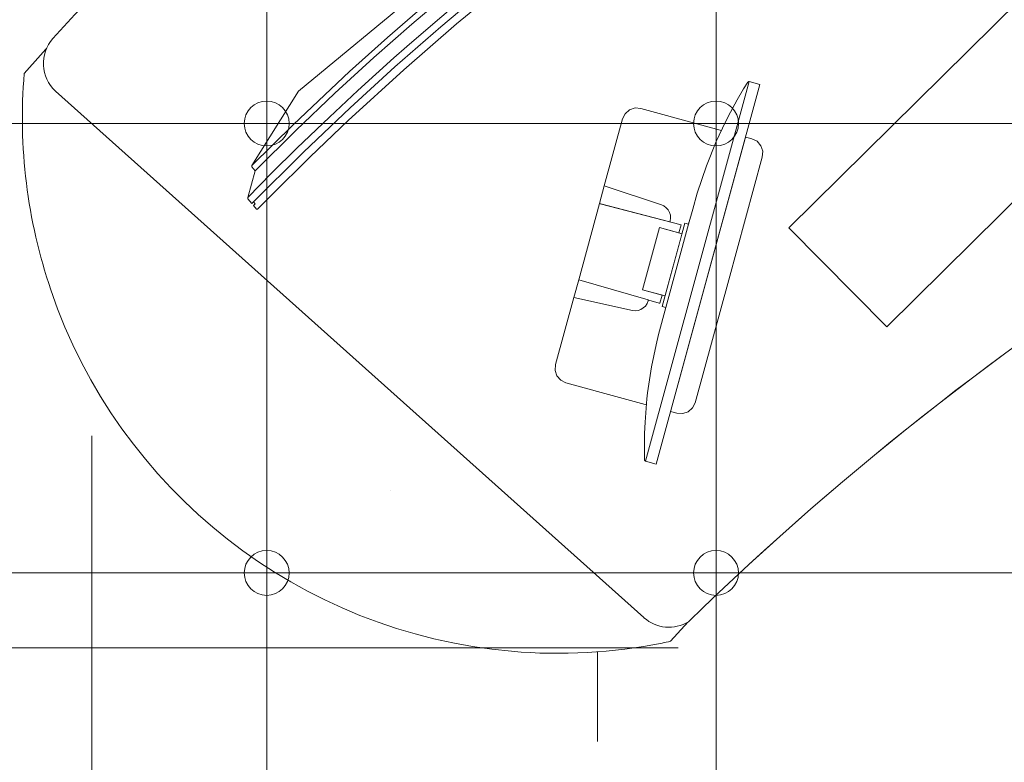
# Model space of a CAD drawing. Header units: metres. Extents: x -45 to 152, y -127 to 99.
# Tile 156 of 256: x -30.471 to -29.157, y -12.978 to -11.986. Entities that reach past the tile are written whole.
import ezdxf

# ---------------------------------------------------------------- set-up
doc = ezdxf.new("R2010")
doc.units = ezdxf.units.M
for name, pattern in [('Achsen 01', [5.291531, 3.175, -1.058062, 0.352704, -0.705764]), ('gestrichelt - 01', [2, 1, -1]), ('Raster 01', [2, 1, -1])]:
    doc.linetypes.add(name, pattern=pattern)
for name, color, linetype, lineweight in [('036_Bodenbelagarbeiten-350 Doppelbodenelement', 7, 'Continuous', 9), ('_1.35m (3D)', 7, 'Continuous', 9), ('_GRU (2D)', 7, 'Continuous', 9), ('_OG 2 (2D)', 7, 'Continuous', 9), ('AV1-Schnitt Achsen', 7, 'Achsen 01', 18)]:
    doc.layers.add(name, color=color, linetype=linetype, lineweight=lineweight)
for name, color, linetype, lineweight, true_color in [('ACTES-Einrichtung Aufsicht.', 7, 'Continuous', 9, 0xa6a6a6), ('AV1-Bewegungsfläche', 7, 'gestrichelt - 01', 9, 0xd9d9d9), ('AV1-Raster', 7, 'Raster 01', 9, 0xa6a6a6)]:
    doc.layers.add(name, color=color, linetype=linetype, lineweight=lineweight, true_color=true_color)

# ---------------------------------------------------------------- blocks, each defined once
blk = doc.blocks.new('Group-2')
at = {"layer": 'AV1-Raster'}
for p, q in [((-29.7, -22.95), (-29.7, 1.35)), ((1.35, -12.15), (-40.5, -12.15))]:
    blk.add_line(p, q, dxfattribs=at)
blk = doc.blocks.new('1.35m (3D)')
at = {"layer": 'AV1-Raster', "color": 7}
blk.add_blockref('Group-2', (0, 0), dxfattribs=at)
blk = doc.blocks.new('Group-98')
at = {"color": 255, "transparency": 33554559}
blk.add_wipeout([(-30.0307, -12.4332), (-29.6394, -12.7834), (-29.6316, -12.7891), (-29.6228, -12.7932), (-29.6135, -12.7955), (-29.6038, -12.796), (-29.5942, -12.7947), (-29.5851, -12.7915), (-29.5768, -12.7866), (-29.5695, -12.7802), (-29.6025, -12.8163), (-29.6039, -12.8166), (-29.6053, -12.8169), (-29.6066, -12.8172), (-29.608, -12.8175), (-29.6094, -12.8178), (-29.6108, -12.8181), (-29.6121, -12.8183), (-29.6135, -12.8186), (-29.6384, -12.8231), (-29.6633, -12.8267), (-29.6884, -12.8294), (-29.7136, -12.8312), (-29.7388, -12.8322), (-29.7641, -12.8322), (-29.7893, -12.8314), (-29.8145, -12.8297), (-29.9165, -12.8133), (-30.0151, -12.7825), (-30.1082, -12.7377), (-30.1939, -12.68), (-30.2704, -12.6106), (-30.3361, -12.5308), (-30.3896, -12.4425), (-30.4298, -12.3473), (-30.4407, -12.3123), (-30.4498, -12.2768), (-30.4571, -12.2408), (-30.4625, -12.2045), (-30.466, -12.168), (-30.4677, -12.1314), (-30.4675, -12.0947), (-30.4654, -12.0581), (-30.4252, -12.0132), (-30.431, -12.0211), (-30.4351, -12.03), (-30.4374, -12.0395), (-30.4378, -12.0493), (-30.4363, -12.059), (-30.433, -12.0682), (-30.4279, -12.0766), (-30.4213, -12.0838)], dxfattribs=at).dxf.layer = 'ACTES-Einrichtung Aufsicht.'
at = {"layer": 'ACTES-Einrichtung Aufsicht.', "flags": 128}
blk.add_lwpolyline([(-29.6394, -12.7834, 0.407966), (-29.5695, -12.7802), (-29.6025, -12.8163, -0.003923), (-29.6135, -12.8186, -0.070731), (-29.8145, -12.8297, -0.297593), (-30.4298, -12.3473, -0.102954), (-30.4654, -12.0581), (-30.4252, -12.0132, 0.414214), (-30.4213, -12.0838)], format="xyb", close=True, dxfattribs=at)
at = {"layer": 'AV1-Bewegungsfläche', "color": 9, "flags": 128}
blk.add_lwpolyline([(-27.3273, -12.6592), (-27.8229, -11.7906, 0.063875), (-28.7673, -12.1798, 0.008083), (-28.8778, -12.2451, 0.055453), (-29.5784, -12.7902), (-29.1925, -13.4799), (-29.0877, -13.6636)], format="xyb", close=True, dxfattribs=at)
at = {"color": 255, "transparency": 33554687}
blk.add_wipeout([(-28.7673, -12.1798), (-28.7812, -12.1877), (-28.7951, -12.1958), (-28.809, -12.2039), (-28.8228, -12.212), (-28.8366, -12.2202), (-28.8504, -12.2285), (-28.8641, -12.2368), (-28.8778, -12.2451), (-28.9717, -12.3046), (-29.064, -12.3666), (-29.1545, -12.4312), (-29.2432, -12.4982), (-29.33, -12.5677), (-29.4148, -12.6396), (-29.4976, -12.7138), (-29.5784, -12.7902), (-29.5855, -12.7938), (-29.5931, -12.7962), (-29.601, -12.7974), (-29.609, -12.7973), (-29.6168, -12.796), (-29.6244, -12.7934), (-29.6314, -12.7896), (-29.6378, -12.7848), (-29.6378, -12.7847), (-29.6379, -12.7847), (-29.6379, -12.7847), (-29.638, -12.7846), (-29.638, -12.7846), (-29.6381, -12.7845), (-29.6381, -12.7845), (-29.6382, -12.7844), (-30.4235, -12.0818), (-30.43, -12.0746), (-30.435, -12.0662), (-30.4382, -12.0571), (-30.4397, -12.0474), (-30.4392, -12.0377), (-30.4369, -12.0283), (-30.4328, -12.0194), (-30.427, -12.0116), (-30.1863, -11.7651), (-29.9267, -11.5385), (-29.65, -11.3333), (-29.3579, -11.1506), (-29.0521, -10.9917), (-28.7348, -10.8575), (-28.4078, -10.749), (-28.0732, -10.6667), (-28.0731, -10.6667), (-28.0731, -10.6667), (-28.073, -10.6667), (-28.0729, -10.6667), (-28.0728, -10.6666), (-28.0728, -10.6666), (-28.0727, -10.6666), (-28.0726, -10.6666), (-28.0732, -10.6667), (-28.0635, -10.6658), (-28.0538, -10.6667), (-28.0445, -10.6695), (-28.0359, -10.6741), (-28.0284, -10.6802), (-28.0221, -10.6877), (-28.0175, -10.6962), (-28.0146, -10.7055), (-27.7987, -11.737), (-27.7977, -11.7447), (-27.7979, -11.7526), (-27.7994, -11.7603), (-27.8021, -11.7677), (-27.8058, -11.7746), (-27.8106, -11.7808), (-27.8164, -11.7862), (-27.8229, -11.7906), (-27.9459, -11.8259), (-28.0678, -11.8651), (-28.1884, -11.9081), (-28.3075, -11.955), (-28.4251, -12.0057), (-28.541, -12.0601), (-28.6551, -12.1181)], dxfattribs=at).dxf.layer = 'ACTES-Einrichtung Aufsicht.'
at = {"layer": 'ACTES-Einrichtung Aufsicht.'}
blk.add_line((-29.9757, -12.6146), (-29.9758, -12.6145), dxfattribs=at)
at = {"layer": 'ACTES-Einrichtung Aufsicht.', "transparency": 33554534, "flags": 128}
blk.add_lwpolyline([(-28.7673, -12.1798, 0.008083), (-28.8778, -12.2451, 0.055453), (-29.5784, -12.7902, -0.330906), (-29.6378, -12.7848, 0.002569), (-29.6382, -12.7844), (-30.4235, -12.0818, -0.41107), (-30.427, -12.0116, -0.160224), (-28.0732, -10.6667, -0.00305), (-28.0726, -10.6666), (-28.0732, -10.6667, -0.411112), (-28.0146, -10.7055), (-27.7987, -11.737, -0.325472), (-27.8229, -11.7906, 0.063875)], format="xyb", close=True, dxfattribs=at)
at = {"color": 255, "transparency": 33554559}
for points in [[(-29.4443, -12.2644), (-29.1022, -11.9259), (-28.9713, -12.0581), (-29.3134, -12.3966)], [(-29.7316, -12.3574), (-29.7559, -12.4469), (-29.7565, -12.4546), (-29.7541, -12.462), (-29.749, -12.4679), (-29.742, -12.4714), (-29.5939, -12.5119), (-29.5861, -12.5124), (-29.5788, -12.51), (-29.5729, -12.5048), (-29.5695, -12.4978), (-29.5247, -12.3339), (-29.4798, -12.1699), (-29.4793, -12.1621), (-29.4817, -12.1547), (-29.4868, -12.1488), (-29.4938, -12.1453), (-29.6418, -12.1048), (-29.6496, -12.1043), (-29.657, -12.1068), (-29.6629, -12.1119), (-29.6664, -12.1189), (-29.6908, -12.2083), (-29.697, -12.232), (-29.7248, -12.3338)]]:
    blk.add_wipeout(points, dxfattribs=at).dxf.layer = 'ACTES-Einrichtung Aufsicht.'
at = {"layer": 'ACTES-Einrichtung Aufsicht.', "flags": 128}
blk.add_lwpolyline([(-29.4443, -12.2644), (-29.1022, -11.9259), (-28.9713, -12.0581), (-29.3134, -12.3966)], close=True, dxfattribs=at)
blk.add_lwpolyline([(-29.7316, -12.3574), (-29.7559, -12.4469), (-29.7565, -12.4546), (-29.7541, -12.462), (-29.749, -12.4679), (-29.742, -12.4714), (-29.5939, -12.5119), (-29.5861, -12.5124), (-29.5788, -12.51), (-29.5729, -12.5048), (-29.5695, -12.4978), (-29.5247, -12.3339), (-29.4798, -12.1699), (-29.4793, -12.1621), (-29.4817, -12.1547), (-29.4868, -12.1488), (-29.4938, -12.1453), (-29.6418, -12.1048), (-29.6496, -12.1043), (-29.657, -12.1068), (-29.6629, -12.1119), (-29.6664, -12.1189), (-29.6908, -12.2083), (-29.697, -12.232), (-29.7248, -12.3338), (-29.7316, -12.3574)], dxfattribs=at)
at = {"color": 255, "transparency": 33554559}
blk.add_wipeout([(-29.6034, -12.2564), (-29.603, -12.2551), (-29.6024, -12.2513), (-29.6026, -12.2474), (-29.6037, -12.2437), (-29.6055, -12.2404), (-29.608, -12.2374), (-29.6111, -12.2351), (-29.6146, -12.2335), (-29.6908, -12.2083), (-29.697, -12.232)], dxfattribs=at).dxf.layer = 'ACTES-Einrichtung Aufsicht.'
at = {"layer": 'ACTES-Einrichtung Aufsicht.', "flags": 128}
blk.add_lwpolyline([(-29.6034, -12.2564), (-29.603, -12.2551), (-29.6024, -12.2513), (-29.6026, -12.2474), (-29.6037, -12.2437), (-29.6055, -12.2404), (-29.608, -12.2374), (-29.6111, -12.2351), (-29.6146, -12.2335), (-29.6908, -12.2083), (-29.697, -12.232)], close=True, dxfattribs=at)
at = {"color": 255, "transparency": 33554559}
blk.add_wipeout([(-29.6136, -12.3541), (-29.6165, -12.3649), (-29.6174, -12.3648), (-29.7248, -12.3338), (-29.697, -12.232), (-29.6962, -12.2322), (-29.5883, -12.2602), (-29.5912, -12.2711), (-29.6169, -12.264), (-29.6396, -12.347)], dxfattribs=at).dxf.layer = 'ACTES-Einrichtung Aufsicht.'
at = {"layer": 'ACTES-Einrichtung Aufsicht.', "flags": 128}
blk.add_lwpolyline([(-29.6136, -12.3541), (-29.6165, -12.3649), (-29.6174, -12.3648), (-29.7248, -12.3338), (-29.697, -12.232), (-29.6962, -12.2322), (-29.5883, -12.2602), (-29.5912, -12.2711), (-29.6169, -12.264), (-29.6396, -12.347)], close=True, dxfattribs=at)
at = {"color": 255, "transparency": 33554559}
blk.add_wipeout([(-29.632, -12.3606), (-29.6323, -12.3619), (-29.6337, -12.3655), (-29.6359, -12.3687), (-29.6387, -12.3713), (-29.6419, -12.3733), (-29.6456, -12.3745), (-29.6494, -12.375), (-29.6532, -12.3746), (-29.7316, -12.3574), (-29.7248, -12.3338)], dxfattribs=at).dxf.layer = 'ACTES-Einrichtung Aufsicht.'
at = {"layer": 'ACTES-Einrichtung Aufsicht.', "flags": 128}
blk.add_lwpolyline([(-29.632, -12.3606), (-29.6323, -12.3619), (-29.6337, -12.3655), (-29.6359, -12.3687), (-29.6387, -12.3713), (-29.6419, -12.3733), (-29.6456, -12.3745), (-29.6494, -12.375), (-29.6532, -12.3746), (-29.7316, -12.3574), (-29.7248, -12.3338)], close=True, dxfattribs=at)
at = {"color": 255, "transparency": 33554559}
blk.add_wipeout([(-29.6396, -12.347), (-29.6169, -12.264), (-29.587, -12.2722), (-29.6097, -12.3552)], dxfattribs=at).dxf.layer = 'ACTES-Einrichtung Aufsicht.'
at = {"layer": 'ACTES-Einrichtung Aufsicht.', "flags": 128}
blk.add_lwpolyline([(-29.6396, -12.347), (-29.6169, -12.264), (-29.587, -12.2722), (-29.6097, -12.3552)], close=True, dxfattribs=at)
at = {"color": 255, "transparency": 33554559}
blk.add_wipeout([(-29.4984, -12.0692), (-29.4976, -12.0689), (-29.4973, -12.0689), (-29.6359, -12.5758), (-29.6362, -12.5757), (-29.6367, -12.5751), (-29.637, -12.5746), (-29.6372, -12.5699), (-29.637, -12.5389), (-29.6364, -12.5238), (-29.6339, -12.4924), (-29.6332, -12.4844), (-29.6278, -12.4499), (-29.6214, -12.4204), (-29.6182, -12.4065), (-29.6087, -12.3706), (-29.6136, -12.3693), (-29.5831, -12.2581), (-29.5783, -12.2594), (-29.5726, -12.2393), (-29.5666, -12.2182), (-29.5544, -12.1815), (-29.5415, -12.149), (-29.5291, -12.1228), (-29.5222, -12.1098), (-29.5134, -12.0936), (-29.5047, -12.0788), (-29.4991, -12.0698)], dxfattribs=at).dxf.layer = 'ACTES-Einrichtung Aufsicht.'
at = {"layer": 'ACTES-Einrichtung Aufsicht.', "flags": 128}
blk.add_lwpolyline([(-29.4984, -12.0692), (-29.4976, -12.0689), (-29.4973, -12.0689), (-29.6359, -12.5758), (-29.6362, -12.5757), (-29.6367, -12.5751), (-29.637, -12.5746), (-29.6372, -12.5699), (-29.637, -12.5389), (-29.6364, -12.5238), (-29.6339, -12.4924), (-29.6332, -12.4844), (-29.6278, -12.4499), (-29.6214, -12.4204), (-29.6182, -12.4065), (-29.6087, -12.3706), (-29.6136, -12.3693), (-29.5831, -12.2581), (-29.5783, -12.2594), (-29.5726, -12.2393), (-29.5666, -12.2182), (-29.5544, -12.1815), (-29.5415, -12.149), (-29.5291, -12.1228), (-29.5222, -12.1098), (-29.5134, -12.0936), (-29.5047, -12.0788), (-29.4991, -12.0698)], close=True, dxfattribs=at)
at = {"color": 255, "transparency": 33554559}
blk.add_wipeout([(-29.4973, -12.0689), (-29.483, -12.0728), (-29.6216, -12.5797), (-29.6359, -12.5758)], dxfattribs=at).dxf.layer = 'ACTES-Einrichtung Aufsicht.'
at = {"layer": 'ACTES-Einrichtung Aufsicht.'}
for p, q in [((-29.5783, -12.2594), (-29.6087, -12.3706)), ((-29.5774, -12.256), (-29.5782, -12.259))]:
    blk.add_line(p, q, dxfattribs=at)
at = {"layer": 'ACTES-Einrichtung Aufsicht.', "flags": 128}
blk.add_lwpolyline([(-29.4973, -12.0689), (-29.483, -12.0728), (-29.6216, -12.5797), (-29.6359, -12.5758)], close=True, dxfattribs=at)
at = {"color": 255, "transparency": 33554559}
blk.add_wipeout([(-30.0993, -12.0819), (-30.1613, -12.1811), (-30.1615, -12.1828), (-30.1571, -12.1882), (-30.1669, -12.2236), (-30.167, -12.2254), (-30.1614, -12.232), (-30.159, -12.2297), (-30.1569, -12.2322), (-30.1594, -12.2347), (-30.1552, -12.2396), (-30.1538, -12.2396), (-30.1358, -12.2213), (-30.0835, -12.1695), (-30.0326, -12.1208), (-29.9586, -12.0532), (-29.8882, -11.9921), (-29.8326, -11.9462), (-29.7982, -11.9182), (-29.7606, -11.8889), (-29.7151, -11.854), (-29.6842, -11.831), (-29.6256, -11.7888), (-29.5893, -11.7634), (-29.5395, -11.7297), (-29.5234, -11.719), (-29.523, -11.7175), (-29.5271, -11.7125), (-29.53, -11.7144), (-29.5321, -11.7119), (-29.5292, -11.71), (-29.5348, -11.7032), (-29.5365, -11.703), (-29.5732, -11.706), (-29.5776, -11.7006), (-29.5793, -11.7004), (-29.6885, -11.7426), (-29.8496, -11.8756), (-29.9383, -11.9488)], dxfattribs=at).dxf.layer = 'ACTES-Einrichtung Aufsicht.'
at = {"layer": 'ACTES-Einrichtung Aufsicht.', "flags": 128}
blk.add_lwpolyline([(-29.9383, -11.9488), (-30.0993, -12.0819), (-30.1613, -12.1811), (-30.1615, -12.1828), (-30.1571, -12.1882), (-30.1669, -12.2236), (-30.167, -12.2254), (-30.1614, -12.232), (-30.159, -12.2297), (-30.1569, -12.2322), (-30.1594, -12.2347), (-30.1552, -12.2396), (-30.1538, -12.2396), (-30.1358, -12.2213), (-30.0835, -12.1695), (-30.0326, -12.1208), (-29.9586, -12.0532), (-29.8882, -11.9921), (-29.8326, -11.9462)], dxfattribs=at)
at = {"color": 255, "transparency": 33554559}
blk.add_wipeout([(-30.1613, -12.1811), (-30.1615, -12.1829), (-30.1571, -12.1882), (-30.1028, -12.1345), (-30.0504, -12.0846), (-29.9984, -12.037), (-29.9477, -11.9923), (-29.8772, -11.9325), (-29.8229, -11.8885), (-29.7614, -11.8407), (-29.7047, -11.7983), (-29.6445, -11.755), (-29.5732, -11.706), (-29.5776, -11.7006), (-29.5793, -11.7004), (-29.635, -11.7386), (-29.6743, -11.7666), (-29.7195, -11.7995), (-29.7689, -11.8363), (-29.8294, -11.8835), (-29.8825, -11.9266), (-29.9337, -11.9696), (-29.9804, -12.0102), (-30.0308, -12.0557), (-30.1058, -12.1262)], dxfattribs=at).dxf.layer = 'ACTES-Einrichtung Aufsicht.'
at = {"layer": 'ACTES-Einrichtung Aufsicht.', "flags": 128}
blk.add_lwpolyline([(-29.9337, -11.9696), (-29.9804, -12.0102), (-30.0308, -12.0557), (-30.1058, -12.1262), (-30.1613, -12.1811), (-30.1615, -12.1829), (-30.1571, -12.1882), (-30.1028, -12.1345), (-30.0504, -12.0846), (-29.9984, -12.037), (-29.9477, -11.9923), (-29.8772, -11.9325)], dxfattribs=at)
at = {"color": 255, "transparency": 33554559}
blk.add_wipeout([(-30.1613, -12.232), (-30.0924, -12.1631), (-30.03, -12.1039), (-29.9705, -12.0493), (-29.909, -11.996), (-29.8594, -11.9539), (-29.7994, -11.9057), (-29.7385, -11.8586), (-29.6735, -11.8102), (-29.6142, -11.7676), (-29.5702, -11.7373), (-29.5293, -11.7099), (-29.5348, -11.7032), (-29.5365, -11.7031), (-29.6484, -11.78), (-29.7073, -11.823), (-29.7636, -11.8649), (-29.8089, -11.9006), (-29.8657, -11.9463), (-29.9167, -11.9896), (-29.9544, -12.0221), (-29.9719, -12.0374), (-30.02, -12.0809), (-30.0576, -12.1164), (-30.1012, -12.1579), (-30.1351, -12.1914), (-30.1669, -12.2236), (-30.167, -12.2254), (-30.1614, -12.232)], dxfattribs=at).dxf.layer = 'ACTES-Einrichtung Aufsicht.'
at = {"layer": 'ACTES-Einrichtung Aufsicht.', "flags": 128}
for points in [[(-30.1613, -12.232), (-30.0924, -12.1631), (-30.03, -12.1039), (-29.9705, -12.0493), (-29.909, -11.996), (-29.8594, -11.9539)], [(-29.8657, -11.9463), (-29.9167, -11.9896), (-29.9544, -12.0221), (-29.9719, -12.0374), (-30.02, -12.0809), (-30.0576, -12.1164), (-30.1012, -12.1579), (-30.1351, -12.1914), (-30.1669, -12.2236), (-30.167, -12.2254), (-30.1614, -12.232)]]:
    blk.add_lwpolyline(points, dxfattribs=at)
blk = doc.blocks.new('Group-101')
at = {"layer": 'ACTES-Einrichtung Aufsicht.'}
blk.add_blockref('Group-98', (0, 0), dxfattribs=at)
blk = doc.blocks.new('OG 2 (2D)')
at = {"layer": 'ACTES-Einrichtung Aufsicht.'}
blk.add_blockref('Group-101', (0, 0), dxfattribs=at)
at = {"layer": '036_Bodenbelagarbeiten-350 Doppelbodenelement', "color": 230, "linetype": 'Continuous', "flags": 128}
for points in [[(-30.7416, -11.525), (-30.1416, -11.525), (-30.1416, -12.125), (-30.7416, -12.125)], [(-30.1416, -11.525), (-29.5416, -11.525), (-29.5416, -12.125), (-30.1416, -12.125)], [(-29.5416, -11.525), (-28.9416, -11.525), (-28.9416, -12.125), (-29.5416, -12.125)], [(-30.7416, -12.125), (-30.1416, -12.125), (-30.1416, -12.725), (-30.7416, -12.725)], [(-30.1416, -12.125), (-29.5416, -12.125), (-29.5416, -12.725), (-30.1416, -12.725)], [(-29.5416, -12.125), (-28.9416, -12.125), (-28.9416, -12.725), (-29.5416, -12.725)], [(-30.7416, -12.725), (-30.1416, -12.725), (-30.1416, -13.325), (-30.7416, -13.325)], [(-30.1416, -12.725), (-29.5416, -12.725), (-29.5416, -13.325), (-30.1416, -13.325)], [(-29.5416, -12.725), (-28.9416, -12.725), (-28.9416, -13.325), (-29.5416, -13.325)]]:
    blk.add_lwpolyline(points, close=True, dxfattribs=at)
at = {"layer": '036_Bodenbelagarbeiten-350 Doppelbodenelement', "color": 230, "lineweight": 18}
for centre in [(-30.1416, -12.125), (-29.5416, -12.125), (-30.1416, -12.725), (-29.5416, -12.725)]:
    blk.add_circle(centre, 0.03, dxfattribs=at)
blk = doc.blocks.new('Group-745')
at = {"layer": 'AV1-Schnitt Achsen'}
blk.add_line((-43.35, -12.825), (4.2, -12.825), dxfattribs=at)
blk = doc.blocks.new('Group-749')
at = {"layer": 'AV1-Schnitt Achsen'}
blk.add_line((-30.375, -26.3), (-30.375, 4.7), dxfattribs=at)
blk = doc.blocks.new('GRU (2D)')
at = {"layer": 'AV1-Schnitt Achsen', "color": 7}
for name in ['Group-749', 'Group-745']:
    blk.add_blockref(name, (0, 0), dxfattribs=at)

msp = doc.modelspace()

# ---------------------------------------------------------------- block references
at = {"layer": '_1.35m (3D)'}
msp.add_blockref('1.35m (3D)', (0, 0), dxfattribs=at)

# ---------------------------------------------------------------- next in the draw order: block references
at = {"layer": '_OG 2 (2D)'}
msp.add_blockref('OG 2 (2D)', (0, 0), dxfattribs=at)

# ---------------------------------------------------------------- next in the draw order: block references
at = {"layer": '_GRU (2D)'}
msp.add_blockref('GRU (2D)', (0, 0), dxfattribs=at)

doc.saveas('drawing.dxf')
